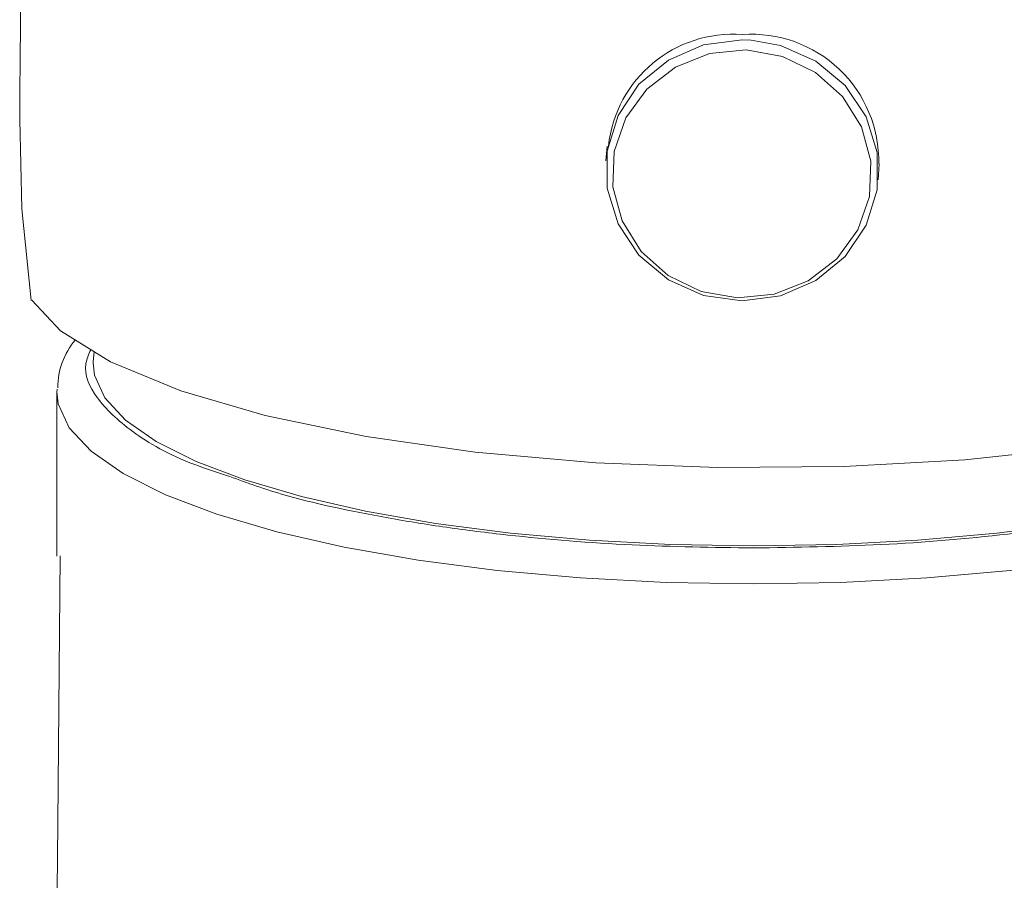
# Model space of a CAD drawing. Header units: millimetres. Extents: x 220.465 to 220.728, y 142.8 to 143.061.
# Tile 2 of 5: x 220.467 to 220.501, y 142.85 to 142.88. Entities that reach past the tile are written whole.
import ezdxf

# ---------------------------------------------------------------- set-up
doc = ezdxf.new("R2010")
doc.units = ezdxf.units.MM
doc.layers.add('SANINDUSA', color=3, linetype='Continuous')

msp = doc.modelspace()

# ---------------------------------------------------------------- linework, layer by layer
at = {"layer": 'SANINDUSA', "linetype": 'Continuous', "lineweight": 15}
for p, q in [((220.4920896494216, 142.8792298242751), (220.4924015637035, 142.8792180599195)), ((220.4874366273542, 142.8755745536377), (220.4874009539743, 142.8750607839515)), ((220.4967783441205, 142.8744096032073), (220.4968163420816, 142.8749566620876)), ((220.4684903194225, 142.8672037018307), (220.4684878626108, 142.8671090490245)), ((220.4684878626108, 142.8671090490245), (220.4684878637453, 142.8614476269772))]:
    msp.add_line(p, q, dxfattribs=at)
at = {"layer": 'SANINDUSA', "linetype": 'Continuous', "lineweight": 15, "flags": 128}
for points in [[(220.4924015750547, 142.879218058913), (220.4934135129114, 142.8790399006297), (220.4946301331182, 142.8785012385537), (220.4956409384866, 142.8776574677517), (220.4963640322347, 142.8765769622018), (220.496740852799, 142.8753472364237), (220.496740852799, 142.8740679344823), (220.4963640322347, 142.8728426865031), (220.4956409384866, 142.8717707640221), (220.4946301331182, 142.8709389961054), (220.4934135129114, 142.8704147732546), (220.4920896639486, 142.8702405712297), (220.4907657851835, 142.8704304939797), (220.4895491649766, 142.8709691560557), (220.4885383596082, 142.8718129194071), (220.4878152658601, 142.8728934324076), (220.4874384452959, 142.8741231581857), (220.4874384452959, 142.8754024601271), (220.4878152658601, 142.8766277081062), (220.4885383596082, 142.8776996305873), (220.4895491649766, 142.878531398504), (220.4907657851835, 142.8790556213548), (220.4920896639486, 142.8792298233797), (220.4920896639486, 142.8792298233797)], [(220.4955535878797, 142.8772790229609), (220.4962046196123, 142.8762305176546), (220.4965215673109, 142.8750508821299), (220.4964788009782, 142.8738356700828), (220.4960797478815, 142.8726833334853), (220.4953567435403, 142.871687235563), (220.4943683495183, 142.8709280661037), (220.4931946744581, 142.8704673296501), (220.4919307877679, 142.8703423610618), (220.4906790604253, 142.8705632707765), (220.4895409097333, 142.8711121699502), (220.4886085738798, 142.871944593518), (220.4879575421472, 142.8729930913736), (220.4876405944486, 142.874172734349), (220.4876833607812, 142.8753879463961), (220.488082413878, 142.8765402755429), (220.4888054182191, 142.8775363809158), (220.4897938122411, 142.8782955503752), (220.4909674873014, 142.8787562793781), (220.4922313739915, 142.8788812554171), (220.4934831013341, 142.8786603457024), (220.4946212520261, 142.8781114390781), (220.4955535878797, 142.8772790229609)], [(220.4672050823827, 142.8764851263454), (220.4672820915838, 142.873408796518), (220.4675973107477, 142.8702579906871)], [(220.4676273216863, 142.870260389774), (220.4686090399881, 142.8692034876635), (220.4703337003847, 142.8681371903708), (220.4727516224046, 142.8671376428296), (220.4756578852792, 142.8662892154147), (220.4791373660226, 142.8655669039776), (220.4828979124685, 142.865031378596), (220.4870479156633, 142.8646671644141), (220.4912452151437, 142.8645046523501), (220.4956051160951, 142.8645398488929), (220.4997568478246, 142.8647695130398), (220.5038244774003, 142.8652001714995), (220.5074659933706, 142.8657955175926), (220.5107869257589, 142.8665727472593), (220.5135077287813, 142.8674663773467), (220.5157077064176, 142.8685023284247), (220.5172046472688, 142.8695956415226), (220.5180372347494, 142.8707761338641), (220.5181616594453, 142.8712454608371)], [(220.4697654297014, 142.8684885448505), (220.4697394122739, 142.868157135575), (220.4697408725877, 142.8681085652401)], [(220.503447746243, 142.8625752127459), (220.5008626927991, 142.8622399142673), (220.4981455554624, 142.8619965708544), (220.4953391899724, 142.8618490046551), (220.492487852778, 142.8617995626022), (220.4896365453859, 142.8618490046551), (220.4868301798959, 142.8619965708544), (220.4841130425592, 142.8622399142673), (220.481527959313, 142.8625752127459), (220.4791157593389, 142.8629971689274), (220.4769144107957, 142.8634991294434), (220.4749586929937, 142.8640731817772), (220.4732793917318, 142.8647102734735), (220.4719030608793, 142.8654003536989), (220.4708513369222, 142.8661325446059), (220.4701408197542, 142.866895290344), (220.4697827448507, 142.8676765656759), (220.4697382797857, 142.8681087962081)], [(220.4684878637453, 142.8671090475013), (220.4685352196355, 142.8666936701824), (220.4689129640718, 142.8658694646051), (220.4696624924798, 142.8650648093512), (220.47077200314, 142.8642923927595), (220.4722240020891, 142.8635643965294), (220.4739955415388, 142.8628923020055), (220.4760587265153, 142.8622867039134), (220.4783810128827, 142.8617571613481), (220.4809257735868, 142.8613120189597), (220.4836528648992, 142.8609583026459), (220.4865193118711, 142.8607015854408), (220.4894798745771, 142.8605459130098), (220.492487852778, 142.8604937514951)], [(220.492487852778, 142.8604937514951), (220.4954958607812, 142.8605459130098), (220.4984564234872, 142.8607015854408), (220.5013228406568, 142.8609583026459), (220.5040499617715, 142.8613120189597), (220.5065947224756, 142.8617571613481), (220.5089169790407, 142.8622867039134), (220.5109801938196, 142.8628923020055), (220.5127517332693, 142.8635643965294), (220.514203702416, 142.8642923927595), (220.5153132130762, 142.8650648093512), (220.5160627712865, 142.8658694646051), (220.5164405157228, 142.8666936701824), (220.5164853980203, 142.8670143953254)], [(220.4685941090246, 142.8614592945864), (220.4685140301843, 142.852259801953), (220.4684334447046, 142.8441367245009), (220.4683557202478, 142.8370856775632), (220.4682839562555, 142.8311015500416), (220.468220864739, 142.8261790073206), (220.4681765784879, 142.8228841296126), (220.4681407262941, 142.8203001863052), (220.4681007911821, 142.8175454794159), (220.4680490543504, 142.8141508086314), (220.4679843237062, 142.8101193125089), (220.4679052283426, 142.8054550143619)]]:
    msp.add_lwpolyline(points, dxfattribs=at)
at = {"layer": 'SANINDUSA', "linetype": 'Continuous', "lineweight": 15}
for centre, radius, start, end in [((220.4917736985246, 142.8751134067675), 0.004311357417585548, 85.62841295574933, 173.9558352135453), ((220.4924208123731, 142.8750471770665), 0.004376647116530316, 358.7963276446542, 94.17302147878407), ((220.4710194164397, 142.8672679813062), 0.002500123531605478, 139.5601751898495, 180.4345080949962)]:
    msp.add_arc(centre, radius, start, end, dxfattribs=at)
for points, knots in [([(220.4672057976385, 142.8764716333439), (220.4672060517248, 142.876524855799), (220.4672142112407, 142.8782339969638), (220.4672551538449, 142.8812267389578), (220.4672724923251, 142.8853159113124), (220.4672869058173, 142.8883955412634), (220.4673044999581, 142.890695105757), (220.4673163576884, 142.892241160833), (220.4673672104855, 142.8937461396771), (220.4674486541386, 142.8950103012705), (220.4675393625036, 142.8955453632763), (220.4675855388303, 142.8958177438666)], [0, 0, 0, 0, 0.005324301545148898, 0.1709801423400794, 0.3309140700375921, 0.4859016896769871, 0.5869417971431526, 0.6863749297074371, 0.7672841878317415, 0.8815328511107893, 1, 1, 1, 1]), ([(220.4696506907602, 142.8685594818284), (220.4695824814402, 142.868396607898), (220.4693534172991, 142.8678496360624), (220.4697759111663, 142.8668848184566), (220.4710057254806, 142.865712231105), (220.4725744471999, 142.8647973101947), (220.4739569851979, 142.8643507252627), (220.4743340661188, 142.8642289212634)], [0, 0, 0, 0, 0.1059597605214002, 0.3558396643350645, 0.6206861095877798, 0.8965438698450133, 1, 1, 1, 1]), ([(220.4743340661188, 142.8642289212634), (220.4749384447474, 142.8640086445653), (220.4764979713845, 142.8634402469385), (220.4791939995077, 142.862869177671), (220.4818879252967, 142.8624309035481), (220.4846552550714, 142.8620860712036), (220.488195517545, 142.8617932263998), (220.4910850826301, 142.8617511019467), (220.492487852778, 142.8617306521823)], [0, 0, 0, 0, 0.1425014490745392, 0.3677079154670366, 0.47809977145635, 0.5885181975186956, 0.8002417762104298, 1, 1, 1, 1]), ([(220.492487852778, 142.8617306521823), (220.4939574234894, 142.8617532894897), (220.4969450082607, 142.8617993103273), (220.5013104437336, 142.8621712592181), (220.5053527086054, 142.8627710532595), (220.5085002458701, 142.8634531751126), (220.5099714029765, 142.8639835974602), (220.5105136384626, 142.864179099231)], [0, 0, 0, 0, 0.2115728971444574, 0.4301201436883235, 0.6515861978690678, 0.8715824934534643, 1, 1, 1, 1])]:
    msp.add_open_spline(points, degree=3, knots=knots, dxfattribs=at)

doc.saveas('drawing.dxf')
